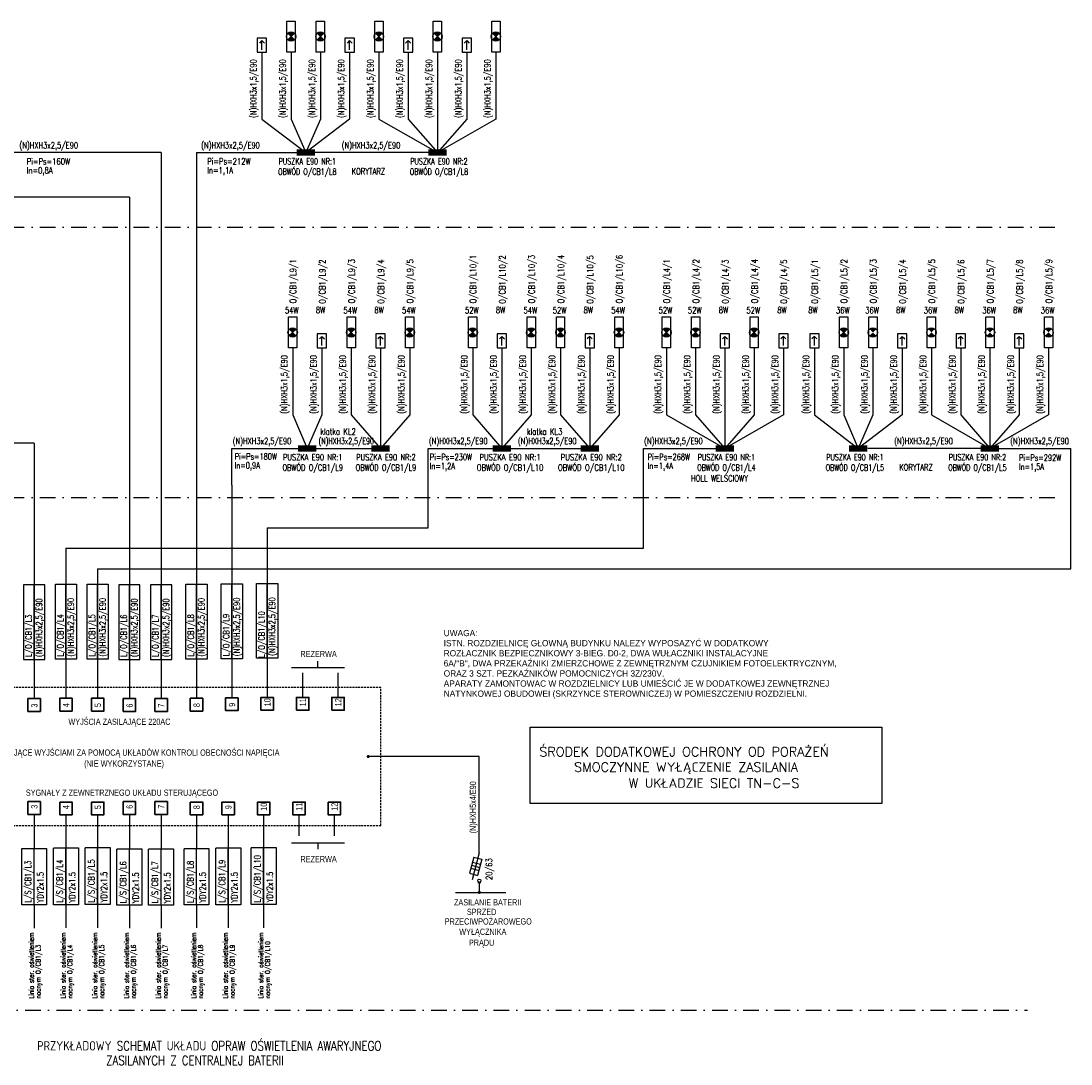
# Model space of a CAD drawing. Header units: inches. Extents: x -145354 to -97635, y 38777 to 78670.
# Tile 211 of 231: x -115510 to -112144, y 47331 to 50674. Entities that reach past the tile are written whole.
import ezdxf
from ezdxf.enums import TextEntityAlignment as Align

# ---------------------------------------------------------------- set-up
doc = ezdxf.new("R2010")
doc.units = ezdxf.units.IN
doc.header["$MEASUREMENT"] = 0
doc.linetypes.add('DASHDOT', pattern=[1, 0.5, -0.25, 0, -0.25])
doc.linetypes.add('HIDDEN', pattern=[0.375, 0.25, -0.125])
doc.layers.add('1CZ', color=6, linetype='Continuous', lineweight=30)
for name, color, linetype in [('E-90', 2, 'Continuous'), ('E35', 6, 'Continuous'), ('E50', 3, 'Continuous'), ('URZADZENIA', 3, 'Continuous')]:
    doc.layers.add(name, color=color, linetype=linetype)
doc.styles.add('ROMANS', font='romans', dxfattribs={"width": 0.85})

# ---------------------------------------------------------------- blocks, each defined once
blk = doc.blocks.new('kier')
at = {"layer": 'E35', "ltscale": 0.2}
for p, q in [((7.8, 15), (15.9, 23.1)), ((37.6, 15), (7.8, 15)), ((7.8, 15), (15.9, 6.9))]:
    blk.add_line(p, q, dxfattribs=at)
blk.add_lwpolyline([(0, 30), (45, 30), (45, 0), (0, 0)], close=True, dxfattribs=at)

msp = doc.modelspace()

# ---------------------------------------------------------------- hatches: boundary and pattern name
at = {"layer": 'E35'}
h = msp.add_hatch(color=256, dxfattribs=at)
h.paths.add_polyline_path([(-114654.43, 50634.65, -0.4187988), (-114633.05, 50634.49), (-114643.82, 50624.05)])
h.paths.add_polyline_path([(-114654.59, 50613.61), (-114643.82, 50624.05), (-114633.21, 50613.44, -0.4187988)])
h = msp.add_hatch(color=256, dxfattribs=at)
h.paths.add_polyline_path([(-114560.62, 50634.65, -0.4187988), (-114539.25, 50634.49), (-114550.02, 50624.05)])
h.paths.add_polyline_path([(-114560.79, 50613.61), (-114550.02, 50624.05), (-114539.41, 50613.44, -0.4187988)])
h = msp.add_hatch(color=256, dxfattribs=at)
h.paths.add_polyline_path([(-114373.02, 50634.65, -0.4187988), (-114351.64, 50634.49), (-114362.42, 50624.05)])
h.paths.add_polyline_path([(-114373.19, 50613.61), (-114362.42, 50624.05), (-114351.81, 50613.44, -0.4187988)])
h = msp.add_hatch(color=256, dxfattribs=at)
h.paths.add_polyline_path([(-114185.42, 50634.65, -0.4187988), (-114164.04, 50634.49), (-114174.81, 50624.05)])
h.paths.add_polyline_path([(-114185.58, 50613.61), (-114174.81, 50624.05), (-114164.21, 50613.44, -0.4187988)])
h = msp.add_hatch(color=256, dxfattribs=at)
h.paths.add_polyline_path([(-113997.82, 50634.65, -0.4187988), (-113976.44, 50634.49), (-113987.21, 50624.05)])
h.paths.add_polyline_path([(-113997.98, 50613.61), (-113987.21, 50624.05), (-113976.6, 50613.44, -0.4187988)])
h = msp.add_hatch(color=256, dxfattribs=at)
h.paths.add_polyline_path([(-114649.5, 49686.61, -0.4187988), (-114628.13, 49686.44), (-114638.9, 49676)])
h.paths.add_polyline_path([(-114649.67, 49665.56), (-114638.9, 49676), (-114628.29, 49665.39, -0.4187988)])
h = msp.add_hatch(color=256, dxfattribs=at)
h.paths.add_polyline_path([(-114461.84, 49686.61, -0.4187988), (-114440.46, 49686.44), (-114451.23, 49676)])
h.paths.add_polyline_path([(-114462, 49665.56), (-114451.23, 49676), (-114440.62, 49665.39, -0.4187988)])
h = msp.add_hatch(color=256, dxfattribs=at)
h.paths.add_polyline_path([(-114274.24, 49686.61, -0.4187988), (-114252.86, 49686.44), (-114263.63, 49676)])
h.paths.add_polyline_path([(-114274.4, 49665.56), (-114263.63, 49676), (-114253.02, 49665.39, -0.4187988)])
h = msp.add_hatch(color=256, dxfattribs=at)
h.paths.add_polyline_path([(-114072.42, 49686.61, -0.4187988), (-114051.04, 49686.44), (-114061.81, 49676)])
h.paths.add_polyline_path([(-114072.58, 49665.56), (-114061.81, 49676), (-114051.2, 49665.39, -0.4187988)])
h = msp.add_hatch(color=256, dxfattribs=at)
h.paths.add_polyline_path([(-113884.75, 49686.61, -0.4187988), (-113863.37, 49686.44), (-113874.14, 49676)])
h.paths.add_polyline_path([(-113884.91, 49665.56), (-113874.14, 49676), (-113863.54, 49665.39, -0.4187988)])
h = msp.add_hatch(color=256, dxfattribs=at)
h.paths.add_polyline_path([(-113790.95, 49686.61, -0.4187988), (-113769.57, 49686.44), (-113780.34, 49676)])
h.paths.add_polyline_path([(-113791.11, 49665.56), (-113780.34, 49676), (-113769.74, 49665.39, -0.4187988)])
h = msp.add_hatch(color=256, dxfattribs=at)
h.paths.add_polyline_path([(-113603.35, 49686.61, -0.4187988), (-113581.97, 49686.44), (-113592.74, 49676)])
h.paths.add_polyline_path([(-113603.51, 49665.56), (-113592.74, 49676), (-113582.13, 49665.39, -0.4187988)])
h = msp.add_hatch(color=256, dxfattribs=at)
h.paths.add_polyline_path([(-113451.47, 49686.61, -0.4187988), (-113430.09, 49686.44), (-113440.86, 49676)])
h.paths.add_polyline_path([(-113451.63, 49665.56), (-113440.86, 49676), (-113430.26, 49665.39, -0.4187988)])
h = msp.add_hatch(color=256, dxfattribs=at)
h.paths.add_polyline_path([(-113357.67, 49686.61, -0.4187988), (-113336.29, 49686.44), (-113347.06, 49676)])
h.paths.add_polyline_path([(-113357.83, 49665.56), (-113347.06, 49676), (-113336.46, 49665.39, -0.4187988)])
h = msp.add_hatch(color=256, dxfattribs=at)
h.paths.add_polyline_path([(-113170.07, 49686.61, -0.4187988), (-113148.69, 49686.44), (-113159.46, 49676)])
h.paths.add_polyline_path([(-113170.23, 49665.56), (-113159.46, 49676), (-113148.85, 49665.39, -0.4187988)])
h = msp.add_hatch(color=256, dxfattribs=at)
h.paths.add_polyline_path([(-112883.03, 49686.61, -0.4187988), (-112861.65, 49686.44), (-112872.43, 49676)])
h.paths.add_polyline_path([(-112883.2, 49665.56), (-112872.43, 49676), (-112861.82, 49665.39, -0.4187988)])
h = msp.add_hatch(color=256, dxfattribs=at)
h.paths.add_polyline_path([(-112789.23, 49686.61, -0.4187988), (-112767.85, 49686.44), (-112778.62, 49676)])
h.paths.add_polyline_path([(-112789.4, 49665.56), (-112778.62, 49676), (-112768.02, 49665.39, -0.4187988)])
h = msp.add_hatch(color=256, dxfattribs=at)
h.paths.add_polyline_path([(-112601.63, 49686.61, -0.4187988), (-112580.25, 49686.44), (-112591.02, 49676)])
h.paths.add_polyline_path([(-112601.79, 49665.56), (-112591.02, 49676), (-112580.41, 49665.39, -0.4187988)])
h = msp.add_hatch(color=256, dxfattribs=at)
h.paths.add_polyline_path([(-112414.03, 49686.61, -0.4187988), (-112392.65, 49686.44), (-112403.42, 49676)])
h.paths.add_polyline_path([(-112414.19, 49665.56), (-112403.42, 49676), (-112392.81, 49665.39, -0.4187988)])
h = msp.add_hatch(color=256, dxfattribs=at)
h.paths.add_polyline_path([(-112226.42, 49686.61, -0.4187988), (-112205.05, 49686.44), (-112215.82, 49676)])
h.paths.add_polyline_path([(-112226.59, 49665.56), (-112215.82, 49676), (-112205.21, 49665.39, -0.4187988)])

# ---------------------------------------------------------------- linework, layer by layer
at = {"layer": '1CZ'}
for points in [[(-114740.49, 48465.16), (-114700.49, 48465.16), (-114700.49, 48506.15), (-114740.49, 48506.15)], [(-114627.08, 48465.16), (-114587.08, 48465.16), (-114587.08, 48506.15), (-114627.08, 48506.15)], [(-114513.68, 48465.16), (-114473.68, 48465.16), (-114473.68, 48506.15), (-114513.68, 48506.15)], [(-115487.58, 48461.3), (-115447.58, 48461.3), (-115447.58, 48502.29), (-115487.58, 48502.29)], [(-115385.86, 48462.58), (-115345.86, 48462.58), (-115345.86, 48503.58), (-115385.86, 48503.58)], [(-115284.14, 48462.58), (-115244.14, 48462.58), (-115244.14, 48503.58), (-115284.14, 48503.58)], [(-115182.42, 48461.3), (-115142.42, 48461.3), (-115142.42, 48502.29), (-115182.42, 48502.29)], [(-115080.7, 48461.3), (-115040.7, 48461.3), (-115040.7, 48502.29), (-115080.7, 48502.29)], [(-114967.3, 48462.58), (-114927.3, 48462.58), (-114927.3, 48503.58), (-114967.3, 48503.58)], [(-114853.89, 48463.87), (-114813.89, 48463.87), (-114813.89, 48504.87), (-114853.89, 48504.87)], [(-115487.58, 48172.3), (-115447.58, 48172.3), (-115447.58, 48131.3), (-115487.58, 48131.3)], [(-115385.86, 48171.01), (-115345.86, 48171.01), (-115345.86, 48130.02), (-115385.86, 48130.02)], [(-115284.14, 48171.01), (-115244.14, 48171.01), (-115244.14, 48130.02), (-115284.14, 48130.02)], [(-115182.42, 48172.3), (-115142.42, 48172.3), (-115142.42, 48131.3), (-115182.42, 48131.3)], [(-115080.7, 48172.3), (-115040.7, 48172.3), (-115040.7, 48131.3), (-115080.7, 48131.3)], [(-114967.3, 48171.01), (-114927.3, 48171.01), (-114927.3, 48130.02), (-114967.3, 48130.02)], [(-114865.58, 48171.01), (-114825.58, 48171.01), (-114825.58, 48130.02), (-114865.58, 48130.02)], [(-114752.18, 48171.01), (-114712.18, 48171.01), (-114712.18, 48130.02), (-114752.18, 48130.02)], [(-114638.77, 48171.01), (-114598.77, 48171.01), (-114598.77, 48130.02), (-114638.77, 48130.02)], [(-114525.37, 48171.01), (-114485.37, 48171.01), (-114485.37, 48130.02), (-114525.37, 48130.02)]]:
    msp.add_lwpolyline(points, close=True, dxfattribs=at)
at = {"layer": 'E35'}
for p, q in [((-114633.05, 50634.49), (-114654.59, 50613.61)), ((-114633.21, 50613.44), (-114654.43, 50634.65)), ((-114539.25, 50634.49), (-114560.79, 50613.61)), ((-114539.41, 50613.44), (-114560.62, 50634.65)), ((-114351.64, 50634.49), (-114373.19, 50613.61)), ((-114351.81, 50613.44), (-114373.02, 50634.65)), ((-114164.04, 50634.49), (-114185.58, 50613.61)), ((-114164.21, 50613.44), (-114185.42, 50634.65)), ((-113976.44, 50634.49), (-113997.98, 50613.61)), ((-113976.6, 50613.44), (-113997.82, 50634.65)), ((-114628.13, 49686.44), (-114649.67, 49665.56)), ((-114628.29, 49665.39), (-114649.5, 49686.61)), ((-114440.46, 49686.44), (-114462, 49665.56)), ((-114440.62, 49665.39), (-114461.84, 49686.61)), ((-114252.86, 49686.44), (-114274.4, 49665.56)), ((-114253.02, 49665.39), (-114274.24, 49686.61)), ((-114051.04, 49686.44), (-114072.58, 49665.56)), ((-114051.2, 49665.39), (-114072.42, 49686.61)), ((-113863.37, 49686.44), (-113884.91, 49665.56)), ((-113863.54, 49665.39), (-113884.75, 49686.61)), ((-113769.57, 49686.44), (-113791.11, 49665.56)), ((-113769.74, 49665.39), (-113790.95, 49686.61)), ((-113581.97, 49686.44), (-113603.51, 49665.56)), ((-113582.13, 49665.39), (-113603.35, 49686.61)), ((-113430.09, 49686.44), (-113451.63, 49665.56)), ((-113430.26, 49665.39), (-113451.47, 49686.61)), ((-113336.29, 49686.44), (-113357.83, 49665.56)), ((-113336.46, 49665.39), (-113357.67, 49686.61)), ((-113148.69, 49686.44), (-113170.23, 49665.56)), ((-113148.85, 49665.39), (-113170.07, 49686.61)), ((-112861.65, 49686.44), (-112883.2, 49665.56)), ((-112861.82, 49665.39), (-112883.03, 49686.61)), ((-114558.09, 48601.58), (-114558.09, 48622.03)), ((-114642.89, 48601.58), (-114473.29, 48601.58)), ((-114040.72, 48316.8), (-114396.55, 48316.8)), ((-114040.72, 48008.63), (-114040.72, 48316.8)), ((-114642.89, 48040.05), (-114473.29, 48040.05)), ((-114558.09, 48040.05), (-114558.09, 48019.59)), ((-115507.58, 48022.52), (-115467.58, 48022.52)), ((-115507.58, 47841.88), (-115507.58, 48021.55)), ((-115467.58, 48022.52), (-115427.58, 48022.52)), ((-115467.58, 47841.88), (-115467.58, 48021.55)), ((-115427.58, 48022.52), (-115427.58, 47841.88)), ((-115405.86, 48023.8), (-115365.86, 48023.8)), ((-115405.86, 47841.4), (-115405.86, 48022.84)), ((-115365.86, 48023.8), (-115365.86, 47841.4)), ((-115365.86, 48023.8), (-115325.86, 48023.8)), ((-115365.86, 47841.4), (-115365.86, 48022.84)), ((-115325.86, 48023.8), (-115325.86, 47841.4)), ((-115304.14, 48024.77), (-115264.14, 48024.77)), ((-115304.14, 47842.37), (-115304.14, 48023.8)), ((-115264.14, 48024.77), (-115264.14, 47842.37)), ((-115264.14, 48024.77), (-115224.14, 48024.77)), ((-115264.14, 47842.37), (-115264.14, 48023.8)), ((-115224.14, 48024.77), (-115224.14, 47842.37)), ((-115202.42, 48020.75), (-115162.42, 48020.75)), ((-115202.42, 47840.11), (-115202.42, 48019.78)), ((-115162.42, 48020.75), (-115122.42, 48020.75)), ((-115162.42, 47840.11), (-115162.42, 48019.78)), ((-115122.42, 48020.75), (-115122.42, 47840.11)), ((-115100.7, 48020.75), (-115060.7, 48020.75)), ((-115100.7, 47840.11), (-115100.7, 48019.78)), ((-115060.7, 48020.75), (-115020.7, 48020.75)), ((-115060.7, 47840.11), (-115060.7, 48019.78)), ((-115020.7, 48020.75), (-115020.7, 47840.11)), ((-114987.3, 48022.03), (-114947.3, 48022.03)), ((-114987.3, 47841.4), (-114987.3, 48021.07)), ((-114947.3, 48022.03), (-114907.3, 48022.03)), ((-114947.3, 47841.4), (-114947.3, 48021.07)), ((-114907.3, 48022.03), (-114907.3, 47841.4)), ((-114885.58, 48023.8), (-114845.58, 48023.8)), ((-114885.58, 47841.4), (-114885.58, 48022.84)), ((-114845.58, 48023.8), (-114845.58, 47841.4)), ((-114845.58, 48023.8), (-114805.58, 48023.8)), ((-114845.58, 47841.4), (-114845.58, 48022.84)), ((-114805.58, 48023.8), (-114805.58, 47841.4)), ((-114772.18, 48024.77), (-114732.18, 48024.77)), ((-114772.18, 47842.37), (-114772.18, 48023.8)), ((-114732.18, 48024.77), (-114732.18, 47842.37)), ((-114732.18, 48024.77), (-114692.18, 48024.77)), ((-114732.18, 47842.37), (-114732.18, 48023.8)), ((-114692.18, 48024.77), (-114692.18, 47842.37)), ((-115467.58, 47841.88), (-115507.58, 47841.88)), ((-115427.58, 47841.88), (-115467.58, 47841.88)), ((-115365.86, 47841.4), (-115405.86, 47841.4)), ((-115325.86, 47841.4), (-115365.86, 47841.4)), ((-115264.14, 47842.37), (-115304.14, 47842.37)), ((-115224.14, 47842.37), (-115264.14, 47842.37)), ((-115162.42, 47840.11), (-115202.42, 47840.11)), ((-115122.42, 47840.11), (-115162.42, 47840.11)), ((-115060.7, 47840.11), (-115100.7, 47840.11)), ((-115020.7, 47840.11), (-115060.7, 47840.11)), ((-114947.3, 47841.4), (-114987.3, 47841.4)), ((-114907.3, 47841.4), (-114947.3, 47841.4)), ((-114845.58, 47841.4), (-114885.58, 47841.4)), ((-114805.58, 47841.4), (-114845.58, 47841.4)), ((-114732.18, 47842.37), (-114772.18, 47842.37)), ((-114692.18, 47842.37), (-114732.18, 47842.37))]:
    msp.add_line(p, q, dxfattribs=at)
at = {"layer": 'E35', "linetype": 'DASHDOT', "ltscale": 100}
for p, q in [((-117451.18, 50012.75), (-112185.99, 50012.75)), ((-117451.18, 49146.56), (-112185.99, 49146.56)), ((-117698.73, 47503.71), (-112283.05, 47503.71))]:
    msp.add_line(p, q, dxfattribs=at)
at = {"layer": 'E35', "linetype": 'Continuous'}
for p, q in [((-114040.72, 48008.63), (-114064.02, 47921.7)), ((-114058.42, 47994.74), (-114072.4, 47942.58)), ((-114065.41, 47968.66), (-114039.33, 47961.67)), ((-114062.82, 47978.32), (-114036.74, 47971.33)), ((-114058.42, 47994.74), (-114032.34, 47987.75)), ((-114032.34, 47987.75), (-114046.32, 47935.59)), ((-114072.4, 47942.58), (-114046.32, 47935.59)), ((-114068, 47959), (-114041.92, 47952.01)), ((-114045.79, 47913.57), (-114035.66, 47913.57))]:
    msp.add_line(p, q, dxfattribs=at)
at = {"layer": 'E35'}
for points in [[(-114657.13, 50574.15), (-114657.13, 50673.95), (-114630.51, 50673.95), (-114630.51, 50574.15)], [(-114563.33, 50574.15), (-114563.33, 50673.95), (-114536.71, 50673.95), (-114536.71, 50574.15)], [(-114375.73, 50574.15), (-114375.73, 50673.95), (-114349.11, 50673.95), (-114349.11, 50574.15)], [(-114188.12, 50574.15), (-114188.12, 50673.95), (-114161.5, 50673.95), (-114161.5, 50574.15)], [(-114000.52, 50574.15), (-114000.52, 50673.95), (-113973.9, 50673.95), (-113973.9, 50574.15)], [(-114652.21, 49626.1), (-114652.21, 49725.9), (-114625.59, 49725.9), (-114625.59, 49626.1)], [(-114464.54, 49626.1), (-114464.54, 49725.9), (-114437.92, 49725.9), (-114437.92, 49626.1)], [(-114276.94, 49626.1), (-114276.94, 49725.9), (-114250.32, 49725.9), (-114250.32, 49626.1)], [(-114075.12, 49626.1), (-114075.12, 49725.9), (-114048.5, 49725.9), (-114048.5, 49626.1)], [(-113887.45, 49626.1), (-113887.45, 49725.9), (-113860.83, 49725.9), (-113860.83, 49626.1)], [(-113793.65, 49626.1), (-113793.65, 49725.9), (-113767.03, 49725.9), (-113767.03, 49626.1)], [(-113606.05, 49626.1), (-113606.05, 49725.9), (-113579.43, 49725.9), (-113579.43, 49626.1)], [(-113454.17, 49626.1), (-113454.17, 49725.9), (-113427.55, 49725.9), (-113427.55, 49626.1)], [(-113360.37, 49626.1), (-113360.37, 49725.9), (-113333.75, 49725.9), (-113333.75, 49626.1)], [(-113172.77, 49626.1), (-113172.77, 49725.9), (-113146.15, 49725.9), (-113146.15, 49626.1)], [(-112885.74, 49626.1), (-112885.74, 49725.9), (-112859.12, 49725.9), (-112859.12, 49626.1)], [(-112791.93, 49626.1), (-112791.93, 49725.9), (-112765.31, 49725.9), (-112765.31, 49626.1)], [(-112604.33, 49626.1), (-112604.33, 49725.9), (-112577.71, 49725.9), (-112577.71, 49626.1)], [(-112416.73, 49626.1), (-112416.73, 49725.9), (-112390.11, 49725.9), (-112390.11, 49626.1)], [(-112229.13, 49626.1), (-112229.13, 49725.9), (-112202.51, 49725.9), (-112202.51, 49626.1)]]:
    msp.add_lwpolyline(points, close=True, dxfattribs=at)
at = {"layer": 'E35', "linetype": 'Continuous'}
for points in [[(-115501.48, 48627.81), (-115467.58, 48627.81), (-115467.58, 48867.44), (-115501.48, 48867.44)], [(-115467.58, 48627.81), (-115433.67, 48627.81), (-115433.67, 48867.44), (-115467.58, 48867.44)], [(-115365.86, 48629.09), (-115399.76, 48629.09), (-115399.76, 48868.72), (-115365.86, 48868.72)], [(-115331.95, 48629.09), (-115365.86, 48629.09), (-115365.86, 48868.72), (-115331.95, 48868.72)], [(-115264.14, 48629.09), (-115298.05, 48629.09), (-115298.05, 48868.72), (-115264.14, 48868.72)], [(-115230.23, 48629.09), (-115264.14, 48629.09), (-115264.14, 48868.72), (-115230.23, 48868.72)], [(-115196.33, 48627.81), (-115162.42, 48627.81), (-115162.42, 48867.44), (-115196.33, 48867.44)], [(-115162.42, 48627.81), (-115128.52, 48627.81), (-115128.52, 48867.44), (-115162.42, 48867.44)], [(-115094.61, 48627.81), (-115060.7, 48627.81), (-115060.7, 48867.44), (-115094.61, 48867.44)], [(-115060.7, 48627.81), (-115026.8, 48627.81), (-115026.8, 48867.44), (-115060.7, 48867.44)], [(-114947.3, 48629.09), (-114981.21, 48629.09), (-114981.21, 48868.72), (-114947.3, 48868.72)], [(-114913.39, 48629.09), (-114947.3, 48629.09), (-114947.3, 48868.72), (-114913.39, 48868.72)], [(-114833.89, 48630.38), (-114867.8, 48630.38), (-114867.8, 48870.01), (-114833.89, 48870.01)], [(-114799.99, 48630.38), (-114833.89, 48630.38), (-114833.89, 48870.01), (-114799.99, 48870.01)], [(-114720.49, 48631.67), (-114754.4, 48631.67), (-114754.4, 48871.3), (-114720.49, 48871.3)], [(-114686.58, 48631.67), (-114720.49, 48631.67), (-114720.49, 48871.3), (-114686.58, 48871.3)]]:
    msp.add_lwpolyline(points, close=True, dxfattribs=at)
at = {"layer": 'E35'}
for centre in [(-114643.82, 50624.05), (-114550.02, 50624.05), (-114362.42, 50624.05), (-114174.81, 50624.05), (-113987.21, 50624.05), (-114638.9, 49676), (-114451.23, 49676), (-114263.63, 49676), (-114061.81, 49676), (-113874.14, 49676), (-113780.34, 49676), (-113592.74, 49676), (-113440.86, 49676), (-113347.06, 49676), (-113159.46, 49676), (-112872.43, 49676), (-112778.62, 49676), (-112591.02, 49676), (-112403.42, 49676), (-112215.82, 49676)]:
    msp.add_circle(centre, 15, dxfattribs=at)
at = {"layer": 'E35', "linetype": 'Continuous'}
msp.add_circle((-114040.72, 47918.63), 5.06, dxfattribs=at)
at = {"layer": 'E50'}
for p, q in [((-114737.68, 50574.15), (-114737.68, 50359.72)), ((-114643.82, 50574.15), (-114643.82, 50359.72)), ((-114550.02, 50574.15), (-114550.02, 50359.72)), ((-114456.22, 50574.15), (-114456.22, 50359.72)), ((-114362.42, 50574.15), (-114362.42, 50359.72)), ((-114268.61, 50574.15), (-114268.61, 50359.72)), ((-114174.81, 50574.15), (-114174.81, 50359.72)), ((-114081.01, 50574.15), (-114081.01, 50359.72)), ((-113987.21, 50574.15), (-113987.21, 50359.72)), ((-114737.68, 50359.72), (-114596.92, 50252.36)), ((-114643.82, 50359.72), (-114596.92, 50252.36)), ((-114550.02, 50359.72), (-114596.92, 50252.36)), ((-114456.22, 50359.72), (-114596.92, 50252.36)), ((-114362.42, 50359.72), (-114174.81, 50252.36)), ((-114268.61, 50359.72), (-114174.81, 50252.36)), ((-114174.81, 50359.72), (-114174.81, 50252.36)), ((-114081.01, 50359.72), (-114174.81, 50252.36)), ((-113987.21, 50359.72), (-114174.81, 50252.36)), ((-115060.7, 50252.36), (-115690, 50252.36)), ((-115060.7, 50252.36), (-115060.7, 48867.44)), ((-114947.3, 50252.36), (-114805.09, 50252.36)), ((-114947.3, 50252.36), (-114947.3, 48868.72)), ((-114850.09, 50252.36), (-114619.8, 50252.36)), ((-114204.2, 50252.36), (-114566.75, 50252.36)), ((-115162.42, 50108.88), (-116125.06, 50108.88)), ((-115162.42, 50108.88), (-115162.42, 48867.44)), ((-114638.9, 49626.1), (-114638.9, 49411.68)), ((-114545.03, 49626.1), (-114545.03, 49411.68)), ((-114451.23, 49626.1), (-114451.23, 49411.68)), ((-114357.37, 49626.1), (-114357.37, 49304.32)), ((-114263.63, 49626.1), (-114263.63, 49411.68)), ((-114061.81, 49626.1), (-114061.81, 49411.68)), ((-113967.94, 49626.1), (-113967.94, 49304.32)), ((-113874.14, 49626.1), (-113874.14, 49411.68)), ((-113780.34, 49626.1), (-113780.34, 49411.68)), ((-113686.54, 49626.1), (-113686.54, 49304.32)), ((-113592.74, 49626.1), (-113592.74, 49411.68)), ((-113440.86, 49626.1), (-113440.86, 49411.68)), ((-113347.06, 49626.1), (-113347.06, 49411.68)), ((-113253.26, 49626.1), (-113253.26, 49304.32)), ((-113159.46, 49626.1), (-113159.46, 49411.68)), ((-113065.66, 49626.1), (-113065.66, 49411.68)), ((-112966.29, 49626.1), (-112966.29, 49411.68)), ((-112872.43, 49626.1), (-112872.43, 49411.68)), ((-112778.62, 49626.1), (-112778.62, 49411.68)), ((-112684.82, 49626.1), (-112684.82, 49411.68)), ((-112591.02, 49626.1), (-112591.02, 49411.68)), ((-112497.22, 49626.1), (-112497.22, 49411.68)), ((-112403.42, 49626.1), (-112403.42, 49304.32)), ((-112309.62, 49626.1), (-112309.62, 49411.68)), ((-112215.82, 49626.1), (-112215.82, 49411.68)), ((-114638.9, 49411.68), (-114591.96, 49304.32)), ((-114545.03, 49411.68), (-114591.96, 49304.32)), ((-114451.23, 49411.68), (-114357.37, 49304.32)), ((-114263.63, 49411.68), (-114357.37, 49304.32)), ((-114061.81, 49411.68), (-113967.94, 49304.32)), ((-113874.14, 49411.68), (-113967.94, 49304.32)), ((-113780.34, 49411.68), (-113686.54, 49304.32)), ((-113592.74, 49411.68), (-113686.54, 49304.32)), ((-113440.86, 49411.68), (-113253.26, 49304.32)), ((-113347.06, 49411.68), (-113253.26, 49304.32)), ((-113159.46, 49411.68), (-113253.26, 49304.32)), ((-113065.66, 49411.68), (-113253.26, 49304.32)), ((-112966.29, 49411.68), (-112825.52, 49304.32)), ((-112872.43, 49411.68), (-112825.52, 49304.32)), ((-112778.62, 49411.68), (-112825.52, 49304.32)), ((-112684.82, 49411.68), (-112825.52, 49304.32)), ((-112591.02, 49411.68), (-112403.42, 49304.32)), ((-112497.22, 49411.68), (-112403.42, 49304.32)), ((-112309.62, 49411.68), (-112403.42, 49304.32)), ((-112215.82, 49411.68), (-112403.42, 49304.32)), ((-115467.58, 49320.9), (-115746.69, 49320.9)), ((-115467.58, 49320.9), (-115467.58, 48867.44)), ((-114833.89, 49186.78), (-114833.89, 49304.32)), ((-114833.89, 49304.32), (-114357.37, 49304.32)), ((-114204.71, 49050.01), (-114204.71, 49304.32)), ((-114204.71, 49304.32), (-113686.54, 49304.32)), ((-113513.72, 49304.32), (-113253.26, 49304.32)), ((-113513.72, 48984.4), (-113513.72, 49304.32)), ((-112432.81, 49304.32), (-112795.36, 49304.32)), ((-112374.03, 49304.32), (-112143.74, 49304.32)), ((-112143.74, 48918.8), (-112143.74, 49304.32)), ((-114833.89, 49186.78), (-114833.89, 48870.01)), ((-114720.49, 49050.01), (-114720.49, 48871.3)), ((-114720.49, 49050.01), (-114204.71, 49050.01)), ((-115365.86, 48984.4), (-113513.72, 48984.4)), ((-115365.86, 48984.4), (-115365.86, 48868.72)), ((-115264.14, 48918.8), (-112143.74, 48918.8)), ((-115264.14, 48918.8), (-115264.14, 48868.72)), ((-115467.58, 48627.81), (-115467.58, 48575.73)), ((-115365.86, 48629.09), (-115365.86, 48577.02)), ((-115264.14, 48629.09), (-115264.14, 48577.02)), ((-115162.42, 48627.81), (-115162.42, 48575.73)), ((-115060.7, 48627.81), (-115060.7, 48575.73)), ((-114947.3, 48629.09), (-114947.3, 48577.02)), ((-114833.89, 48630.38), (-114833.89, 48578.3)), ((-114720.49, 48631.67), (-114720.49, 48579.59)), ((-114607.08, 48585.53), (-114607.08, 48579.59)), ((-114493.68, 48585.53), (-114493.68, 48579.59)), ((-115467.58, 48128.73), (-115467.58, 48061.1)), ((-115365.86, 48130.02), (-115365.86, 48062.38)), ((-115264.14, 48130.02), (-115264.14, 48062.38)), ((-115162.42, 48128.73), (-115162.42, 48061.1)), ((-115060.7, 48128.73), (-115060.7, 48061.1)), ((-114947.3, 48130.02), (-114947.3, 48062.38)), ((-114845.58, 48130.02), (-114845.58, 48062.38)), ((-114732.18, 48130.02), (-114732.18, 48062.38)), ((-114618.77, 48130.02), (-114618.77, 48062.38)), ((-114505.37, 48130.02), (-114505.37, 48062.38)), ((-114040.72, 47913.57), (-114040.72, 47881.43))]:
    msp.add_line(p, q, dxfattribs=at)
at = {"layer": 'E50', "color": 7}
msp.add_line((-114040.72, 47913.57), (-114040.72, 47881.43), dxfattribs=at)
at = {"layer": 'E50', "ltscale": 60, "const_width": 20}
for points in [[(-114626.31, 50252.36), (-114567.53, 50252.36)], [(-114204.2, 50252.36), (-114145.42, 50252.36)], [(-114621.36, 49304.32), (-114562.57, 49304.32)], [(-114386.76, 49304.32), (-114327.98, 49304.32)], [(-113997.34, 49304.32), (-113938.55, 49304.32)], [(-113715.93, 49304.32), (-113657.15, 49304.32)], [(-113282.65, 49304.32), (-113223.87, 49304.32)], [(-112854.92, 49304.32), (-112796.13, 49304.32)], [(-112432.81, 49304.32), (-112374.03, 49304.32)]]:
    msp.add_lwpolyline(points, dxfattribs=at)
at = {"layer": 'URZADZENIA'}
for p, q in [((-115467.58, 48575.73), (-115467.58, 48502.29)), ((-115365.86, 48577.02), (-115365.86, 48503.58)), ((-115264.14, 48577.02), (-115264.14, 48503.58)), ((-115162.42, 48575.73), (-115162.42, 48502.29)), ((-115060.7, 48575.73), (-115060.7, 48502.29)), ((-114947.3, 48577.02), (-114947.3, 48503.58)), ((-114833.89, 48578.3), (-114833.89, 48504.87)), ((-114720.49, 48579.59), (-114720.49, 48506.15)), ((-114607.08, 48579.59), (-114607.08, 48506.15)), ((-114493.68, 48579.59), (-114493.68, 48506.15)), ((-115467.58, 48094.36), (-115467.58, 48022.52)), ((-115365.86, 48095.65), (-115365.86, 48023.8)), ((-115264.14, 48095.65), (-115264.14, 48023.8)), ((-115162.42, 48094.36), (-115162.42, 48022.52)), ((-115060.7, 48094.36), (-115060.7, 48022.52)), ((-114947.3, 48095.65), (-114947.3, 48023.8)), ((-114845.58, 48095.65), (-114845.58, 48023.8)), ((-114732.18, 48095.65), (-114732.18, 48023.8)), ((-114116.89, 47881.43), (-113955.08, 47881.43)), ((-115467.58, 47840.11), (-115467.58, 47766.68)), ((-115365.86, 47841.4), (-115365.86, 47767.96)), ((-115264.14, 47841.4), (-115264.14, 47767.96)), ((-115162.42, 47840.11), (-115162.42, 47766.68)), ((-115060.7, 47840.11), (-115060.7, 47766.68)), ((-114947.3, 47841.4), (-114947.3, 47767.96)), ((-114845.58, 47841.4), (-114845.58, 47767.96)), ((-114732.18, 47841.4), (-114732.18, 47767.96))]:
    msp.add_line(p, q, dxfattribs=at)
at = {"layer": 'URZADZENIA', "color": 6, "linetype": 'HIDDEN', "ltscale": 25}
for p, q in [((-114356.57, 48537.48), (-115965.71, 48537.48)), ((-114356.57, 48096.11), (-114356.57, 48537.48)), ((-115965.71, 48096.11), (-114356.57, 48096.11))]:
    msp.add_line(p, q, dxfattribs=at)
at = {"layer": 'URZADZENIA'}
msp.add_lwpolyline([(-113877.95, 48410.72), (-112749.85, 48410.72), (-112749.85, 48166.64), (-113877.95, 48166.64)], close=True, dxfattribs=at)
at = {"layer": 'URZADZENIA', "const_width": 5}
for points in [[(-114399.05, 48316.8, 1), (-114394.05, 48316.8, 1)], [(-114043.22, 47881.43, 1), (-114038.22, 47881.43, 1)]]:
    msp.add_lwpolyline(points, format="xyb", close=True, dxfattribs=at)

# ---------------------------------------------------------------- block references
at = {"layer": 'E50', "xscale": -1, "rotation": 90}
for p in [(-114722.68, 50619.15), (-114441.22, 50619.15), (-114253.61, 50619.15), (-114066.01, 50619.15), (-114530.03, 49671.1), (-114342.37, 49671.1), (-113952.94, 49671.1), (-113671.54, 49671.1), (-113238.26, 49671.1), (-113050.66, 49671.1), (-112951.29, 49671.1), (-112669.82, 49671.1), (-112482.22, 49671.1), (-112294.62, 49671.1)]:
    msp.add_blockref('kier', p, dxfattribs=at)

# ---------------------------------------------------------------- texts
at = {"layer": '1CZ'}
for s, p in [('UWAGA:', (-114154.81, 48702.6)), ('ISTN. ROZDZIELNICĘ GŁOWNĄ BUDYNKU NALEZY WYPOSAZYĆ W DODATKOWY', (-114154.81, 48670.22)), ('ROZŁACZNIK BEZPIECZNIKOWY 3-BIEG. D0-2, DWA WUŁACZNIKI INSTALACYJNE', (-114154.81, 48637.84)), ('6A/"B", DWA PRZEKAŹNIKI ZMIERZCHOWE Z ZEWNĘTRZNYM CZUJNIKIEM FOTOELEKTRYCZNYM,', (-114154.81, 48605.45)), ('ORAZ 3 SZT. PEZKAŹNIKÓW POMOCNICZYCH 3Z/230V.', (-114154.81, 48573.07)), ('APARATY ZAMONTOWAC W ROZDZIELNICY LUB UMIEŚCIĆ JE W DODATKOWEJ ZEWNĘTRZNEJ', (-114154.81, 48540.69)), ('NATYNKOWEJ OBUDOWEI (SKRZYNCE STEROWNICZEJ) W POMIESZCZENIU ROZDZIELNI.', (-114154.81, 48508.31))]:
    msp.add_text(s, height=20, dxfattribs=at).set_placement(p)
at = {"layer": '1CZ', "width": 0.8}
for s, p in [('REZERWA', (-114613.86, 48635.5)), ('WYJŚCIA ZASILAJĄCE 220AC', (-115357.82, 48418.35)), ('WEJSCIA STERUJĄCE WYJŚCIAMI ZA POMOCĄ UKŁADÓW KONTROLI OBECNOŚCI NAPIĘCIA', (-115721.24, 48319.4)), ('(NIE WYKORZYSTANE)', (-115307.36, 48284.17)), ('SYGNAŁY Z ZEWNETRZNEGO UKŁADU STERUJĄCEGO', (-115494.23, 48190.92)), ('REZERWA', (-114613.86, 47978.1)), ('ZASILANIE BATERII', (-114121.56, 47839.55)), ('PRZECIWPOŻAROWEGO', (-114151.48, 47778.25)), ('SPRZED', (-114080.32, 47808.93)), ('WYŁĄCZNIKA', (-114104.92, 47745.29)), ('PRĄDU', (-114073.88, 47710.38))]:
    msp.add_text(s, height=20, dxfattribs=at).set_placement(p)
for s, p in [('3', (-115457.06, 48473.72)), ('4', (-115355.34, 48475.01)), ('5', (-115253.62, 48475.01)), ('6', (-115151.9, 48473.72)), ('7', (-115050.18, 48473.72)), ('8', (-114936.78, 48475.01)), ('9', (-114823.37, 48476.3)), ('10', (-114709.97, 48477.58)), ('11', (-114596.56, 48477.58)), ('12', (-114483.16, 48477.58)), ('(N)HXH5x4/E90', (-114051, 48070.68)), ('3', (-115457.06, 48149.21)), ('4', (-115355.34, 48147.92)), ('5', (-115253.62, 48147.92)), ('6', (-115151.9, 48149.21)), ('7', (-115050.18, 48149.21)), ('8', (-114936.78, 48147.92)), ('9', (-114835.06, 48147.92)), ('10', (-114721.66, 48143.04)), ('11', (-114608.25, 48143.04)), ('12', (-114494.85, 48143.04))]:
    msp.add_text(s, height=20, rotation=90, dxfattribs=at).set_placement(p)
at = {"layer": 'E-90', "style": 'ROMANS'}
for s, width, p in [('PUSZKA E90 NR:1', 0.75, (-114592.03, 50224.11)), ('PUSZKA E90 NR:2', 0.75, (-114169.92, 50224.11)), ('OBWÓD O/CB1/L8', 0.75, (-114592.03, 50190.9)), ('OBWÓD O/CB1/L8', 0.75, (-114169.92, 50190.9)), ('PUSZKA E90 NR:1', 0.7, (-114574.48, 49276.06)), ('PUSZKA E90 NR:2', 0.7, (-114339.89, 49276.06)), ('PUSZKA E90 NR:1', 0.8, (-113941.99, 49276.06)), ('PUSZKA E90 NR:2', 0.8, (-113681.65, 49276.06)), ('PUSZKA E90 NR:1', 0.75, (-113248.37, 49276.06)), ('PUSZKA E90 NR:1', 0.75, (-112836.51, 49276.06)), ('PUSZKA E90 NR:2', 0.75, (-112443.71, 49276.06)), ('OBWÓD O/CB1/L9', 0.7, (-114574.48, 49242.85)), ('OBWÓD O/CB1/L9', 0.7, (-114339.89, 49242.85)), ('OBWÓD O/CB1/L10', 0.8, (-113941.99, 49242.85)), ('OBWÓD O/CB1/L10', 0.8, (-113681.65, 49242.85)), ('OBWÓD O/CB1/L4', 0.75, (-113248.37, 49242.85)), ('OBWÓD O/CB1/L5', 0.75, (-112836.51, 49242.85)), ('OBWÓD O/CB1/L5', 0.75, (-112443.71, 49242.85))]:
    msp.add_text(s, height=20, rotation=0, dxfattribs=dict(at, width=width)).set_placement(p, align=Align.MIDDLE)
at = {"layer": 'E35', "style": 'ROMANS'}
for s, width, p in [('(N)HXH3x1,5/E90', 0.7, (-114754.89, 50363.12)), ('(N)HXH3x1,5/E90', 0.7, (-114661.02, 50363.12)), ('(N)HXH3x1,5/E90', 0.7, (-114567.22, 50363.12)), ('(N)HXH3x1,5/E90', 0.7, (-114473.42, 50363.12)), ('(N)HXH3x1,5/E90', 0.7, (-114379.62, 50363.12)), ('(N)HXH3x1,5/E90', 0.7, (-114285.82, 50363.12)), ('(N)HXH3x1,5/E90', 0.7, (-114192.02, 50363.12)), ('(N)HXH3x1,5/E90', 0.7, (-114098.21, 50363.12)), ('(N)HXH3x1,5/E90', 0.7, (-114004.41, 50363.12)), ('O/CB1/L9/3', 0.8, (-114439.95, 49768.85)), ('O/CB1/L9/5', 0.8, (-114252.35, 49768.85)), ('O/CB1/L10/1', 0.8, (-114050.53, 49768.85)), ('O/CB1/L10/2', 0.8, (-113956.66, 49767.5)), ('O/CB1/L10/3', 0.8, (-113862.86, 49768.85)), ('O/CB1/L10/4', 0.8, (-113769.06, 49768.85)), ('O/CB1/L10/5', 0.8, (-113675.26, 49767.5)), ('O/CB1/L10/6', 0.8, (-113581.46, 49768.85)), ('O/CB1/L4/2', 0.8, (-113335.78, 49768.85)), ('O/CB1/L4/4', 0.8, (-113148.18, 49768.85)), ('O/CB1/L5/2', 0.8, (-112861.15, 49768.85)), ('O/CB1/L5/3', 0.8, (-112767.34, 49768.85)), ('O/CB1/L5/5', 0.8, (-112579.74, 49768.85)), ('O/CB1/L5/7', 0.8, (-112392.14, 49768.85)), ('O/CB1/L5/9', 0.8, (-112204.54, 49768.85)), ('O/CB1/L9/1', 0.8, (-114627.62, 49768.85)), ('O/CB1/L9/2', 0.8, (-114533.75, 49767.5)), ('O/CB1/L9/4', 0.8, (-114346.09, 49767.5)), ('O/CB1/L4/1', 0.8, (-113429.58, 49768.85)), ('O/CB1/L4/3', 0.8, (-113241.98, 49767.5)), ('O/CB1/L4/5', 0.8, (-113054.38, 49767.5)), ('O/CB1/L5/1', 0.8, (-112955.01, 49767.5)), ('O/CB1/L5/4', 0.8, (-112673.54, 49767.5)), ('O/CB1/L5/6', 0.8, (-112485.94, 49767.5)), ('O/CB1/L5/8', 0.8, (-112298.34, 49767.5)), ('(N)HXH3x1,5/E90', 0.7, (-114656.1, 49415.07)), ('(N)HXH3x1,5/E90', 0.7, (-114562.24, 49415.07)), ('(N)HXH3x1,5/E90', 0.7, (-114468.43, 49415.07)), ('(N)HXH3x1,5/E90', 0.7, (-114374.57, 49415.07)), ('(N)HXH3x1,5/E90', 0.7, (-114280.83, 49415.07)), ('(N)HXH3x1,5/E90', 0.7, (-114079.01, 49415.07)), ('(N)HXH3x1,5/E90', 0.7, (-113985.15, 49415.07)), ('(N)HXH3x1,5/E90', 0.7, (-113891.35, 49415.07)), ('(N)HXH3x1,5/E90', 0.7, (-113797.54, 49415.07)), ('(N)HXH3x1,5/E90', 0.7, (-113703.74, 49415.07)), ('(N)HXH3x1,5/E90', 0.7, (-113609.94, 49415.07)), ('(N)HXH3x1,5/E90', 0.7, (-113458.07, 49415.07)), ('(N)HXH3x1,5/E90', 0.7, (-113364.27, 49415.07)), ('(N)HXH3x1,5/E90', 0.7, (-113270.46, 49415.07)), ('(N)HXH3x1,5/E90', 0.7, (-113176.66, 49415.07)), ('(N)HXH3x1,5/E90', 0.7, (-113082.86, 49415.07)), ('(N)HXH3x1,5/E90', 0.7, (-112983.49, 49415.07)), ('(N)HXH3x1,5/E90', 0.7, (-112889.63, 49415.07)), ('(N)HXH3x1,5/E90', 0.7, (-112795.83, 49415.07)), ('(N)HXH3x1,5/E90', 0.7, (-112702.03, 49415.07)), ('(N)HXH3x1,5/E90', 0.7, (-112608.22, 49415.07)), ('(N)HXH3x1,5/E90', 0.7, (-112514.42, 49415.07)), ('(N)HXH3x1,5/E90', 0.7, (-112420.62, 49415.07)), ('(N)HXH3x1,5/E90', 0.7, (-112326.82, 49415.07)), ('(N)HXH3x1,5/E90', 0.7, (-112233.02, 49415.07)), ('(N)HXH3x2,5/E90', 0.7, (-115441.91, 48635.55)), ('(N)HXH3x2,5/E90', 0.7, (-115340.19, 48636.84)), ('(N)HXH3x2,5/E90', 0.7, (-115238.47, 48636.84)), ('(N)HXH3x2,5/E90', 0.7, (-115136.76, 48635.55)), ('(N)HXH3x2,5/E90', 0.7, (-115035.04, 48635.55)), ('(N)HXH3x2,5/E90', 0.7, (-114921.63, 48636.84)), ('(N)HXH3x2,5/E90', 0.7, (-114808.23, 48638.12)), ('(N)HXH3x2,5/E90', 0.7, (-114694.82, 48639.41)), ('L/O/CB1/L10', 0.7, (-114728.73, 48633.03)), ('L/O/CB1/L3', 0.7, (-115475.82, 48635.55)), ('L/O/CB1/L4', 0.7, (-115374.1, 48636.84)), ('L/O/CB1/L5', 0.7, (-115272.38, 48636.84)), ('L/O/CB1/L6', 0.7, (-115170.66, 48635.55)), ('L/O/CB1/L7', 0.7, (-115068.94, 48635.55)), ('L/O/CB1/L8', 0.7, (-114955.54, 48636.84)), ('L/O/CB1/L9', 0.7, (-114842.13, 48638.12)), ('L/S/CB1/L10', 0.8, (-114742.18, 47848.87)), ('L/S/CB1/L3', 0.7, (-115477.58, 47848.39)), ('YDY2x1.5', 0.8, (-115437.58, 47848.39)), ('L/S/CB1/L4', 0.8, (-115375.86, 47847.9)), ('YDY2x1.5', 0.8, (-115335.86, 47847.9)), ('L/S/CB1/L5', 0.8, (-115274.14, 47848.87)), ('YDY2x1.5', 0.8, (-115234.14, 47848.87)), ('L/S/CB1/L6', 0.7, (-115172.42, 47846.62)), ('YDY2x1.5', 0.8, (-115132.42, 47846.62)), ('L/S/CB1/L7', 0.7, (-115070.7, 47846.62)), ('YDY2x1.5', 0.8, (-115030.7, 47846.62)), ('L/S/CB1/L8', 0.7, (-114957.3, 47847.9)), ('YDY2x1.5', 0.8, (-114917.3, 47847.9)), ('L/S/CB1/L9', 0.8, (-114855.58, 47847.9)), ('YDY2x1.5', 0.8, (-114815.58, 47847.9)), ('YDY2x1.5', 0.8, (-114702.18, 47848.87))]:
    msp.add_text(s, height=20, rotation=90, dxfattribs=dict(at, width=width)).set_placement(p)
for s, width, p in [('(N)HXH3x2,5/E90', 0.7, (-115514.92, 50265.72)), ('(N)HXH3x2,5/E90', 0.7, (-114932.23, 50265.72)), ('(N)HXH3x2,5/E90', 0.7, (-114481.87, 50265.72)), ('Pi=Ps=160W', 0.8, (-115491.48, 50213.79)), ('Pi=Ps=212W', 0.8, (-114912.83, 50214.21)), ('In=0,8A', 0.8, (-115491.41, 50185.14)), ('In=1,1A', 0.8, (-114912.83, 50185.55)), ('KORYTARZ', 0.8, (-114450.08, 50181.94)), ('54W', 0.8, (-114663.73, 49736.85)), ('8W', 0.8, (-114564.7, 49737.41)), ('54W', 0.8, (-114476.07, 49736.85)), ('8W', 0.8, (-114377.03, 49737.41)), ('54W', 0.8, (-114288.46, 49736.85)), ('52W', 0.8, (-114086.64, 49736.85)), ('8W', 0.8, (-113987.61, 49737.41)), ('54W', 0.8, (-113898.98, 49736.85)), ('52W', 0.8, (-113805.18, 49736.85)), ('8W', 0.8, (-113706.2, 49737.41)), ('54W', 0.8, (-113617.57, 49736.85)), ('52W', 0.8, (-113465.7, 49736.85)), ('52W', 0.8, (-113371.9, 49736.85)), ('8W', 0.8, (-113272.92, 49737.41)), ('52W', 0.8, (-113184.29, 49736.85)), ('8W', 0.8, (-113085.32, 49737.41)), ('8W', 0.8, (-112985.95, 49737.41)), ('36W', 0.8, (-112897.26, 49736.85)), ('36W', 0.8, (-112803.46, 49736.85)), ('8W', 0.8, (-112704.49, 49737.41)), ('36W', 0.8, (-112615.86, 49736.85)), ('8W', 0.8, (-112516.88, 49737.41)), ('36W', 0.8, (-112428.25, 49736.85)), ('8W', 0.8, (-112329.28, 49737.41)), ('36W', 0.8, (-112240.65, 49736.85)), ('klatka KL2', 0.8, (-114550.26, 49348.22)), ('klatka KL3', 0.8, (-113888.17, 49348.22)), ('(N)HXH3x2,5/E90', 0.7, (-114831.34, 49317.67)), ('(N)HXH3x2,5/E90', 0.6, (-114555.75, 49317.67)), ('(N)HXH3x2,5/E90', 0.7, (-114202.15, 49317.67)), ('(N)HXH3x2,5/E90', 0.7, (-113916.91, 49317.67)), ('(N)HXH3x2,5/E90', 0.7, (-113512.15, 49317.67)), ('(N)HXH3x2,5/E90', 0.7, (-112710.48, 49317.67)), ('(N)HXH3x2,5/E90', 0.7, (-112338.48, 49317.67)), ('Pi=Ps=180W', 0.7, (-114824.67, 49268.34)), ('Pi=Ps=230W', 0.7, (-114199.2, 49266.37)), ('Pi=Ps=268W', 0.7, (-113500.47, 49267.05)), ('Pi=Ps=292W', 0.7, (-112310.47, 49264.23)), ('In=0,9A', 0.7, (-114824.67, 49239.69)), ('In=1,2A', 0.7, (-114199.2, 49237.72)), ('In=1,4A', 0.7, (-113500.47, 49238.4)), ('KORYTARZ', 0.8, (-112694.56, 49233.89)), ('In=1,5A', 0.7, (-112310.47, 49235.58)), ('HOLL WELŚCIOWY', 0.8, (-113362.27, 49198.42))]:
    msp.add_text(s, height=20, dxfattribs=dict(at, width=width)).set_placement(p)
at = {"layer": 'E35', "linetype": 'Continuous', "style": 'ROMANS'}
for s, p in [('ŚRODEK DODATKOWEJ OCHRONY OD PORAŻEŃ', (-113848.2, 48317.24)), ('SMOCZYNNE WYŁĄCZENIE ZASILANIA', (-113736.62, 48267.99)), ('W UKŁADZIE SIECI TN-C-S', (-113561.33, 48216.61))]:
    msp.add_text(s, height=30, dxfattribs=at).set_placement(p)
at = {"layer": 'E35', "linetype": 'Continuous', "style": 'ROMANS', "width": 0.8}
msp.add_text('20/63', height=20, rotation=90, dxfattribs=at).set_placement((-113999.22, 47920.95))
at = {"layer": 'E35', "color": 2, "style": 'ROMANS', "width": 0.8}
for s, p in [('Linia ster. oświetleniem ', (-115468.96, 47541.1)), ('Linia ster. oświetleniem ', (-115367.24, 47541.1)), ('Linia ster. oświetleniem ', (-115265.53, 47541.1)), ('Linia ster. oświetleniem ', (-115163.81, 47541.1)), ('Linia ster. oświetleniem ', (-115062.09, 47541.1)), ('Linia ster. oświetleniem ', (-114948.68, 47541.1)), ('Linia ster. oświetleniem ', (-114846.97, 47541.1)), ('Linia ster. oświetleniem ', (-114733.56, 47541.1)), ('nocnym O/CB1/L3', (-115447.2, 47540.99)), ('nocnym O/CB1/L4', (-115345.48, 47540.99)), ('nocnym O/CB1/L5', (-115243.76, 47540.99)), ('nocnym O/CB1/L6', (-115142.04, 47540.99)), ('nocnym O/CB1/L7', (-115040.32, 47540.99)), ('nocnym O/CB1/L8', (-114926.92, 47540.99)), ('nocnym O/CB1/L9', (-114825.2, 47540.99)), ('nocnym O/CB1/L10', (-114711.8, 47540.99))]:
    msp.add_text(s, height=15, rotation=90, dxfattribs=at).set_placement(p)
at = {"layer": 'URZADZENIA', "style": 'ROMANS', "width": 0.8}
for s, p in [('PRZYKŁADOWY SCHEMAT UKŁADU OPRAW OŚWIETLENIA AWARYJNEGO', (-114906.27, 47394.65)), ('ZASILANYCH Z CENTRALNEJ BATERII', (-114952.29, 47343.08))]:
    msp.add_text(s, height=30, rotation=0, dxfattribs=at).set_placement(p, align=Align.MIDDLE)

doc.saveas('drawing.dxf')
